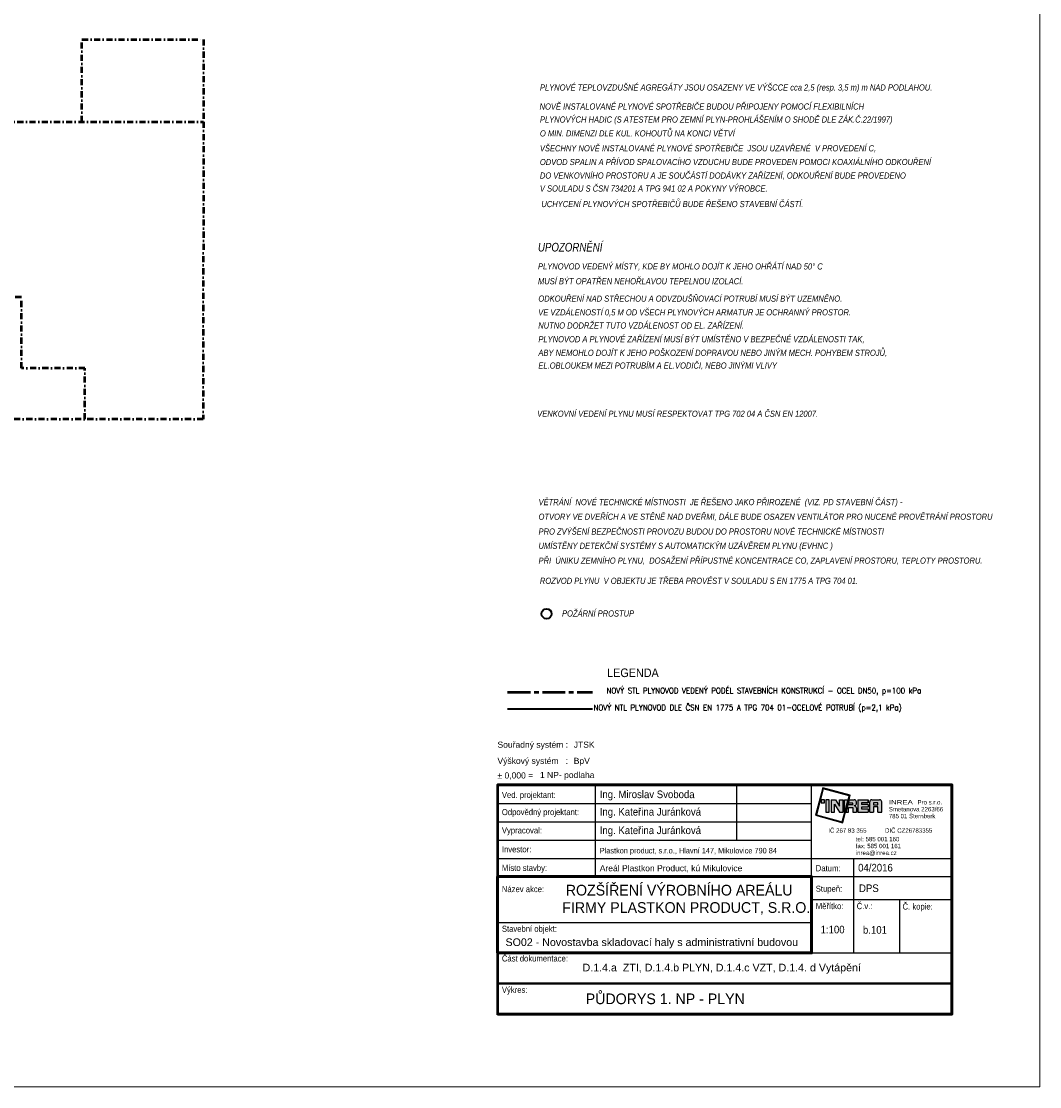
# Model space of a CAD drawing. Header units: millimetres. Extents: x 6435372 to 6591231, y 1734588 to 1852854.
# Tile 8 of 12: x 6557857 to 6591231, y 1739281 to 1774202. Entities that reach past the tile are written whole.
import ezdxf
from ezdxf.enums import TextEntityAlignment as Align

# ---------------------------------------------------------------- set-up
doc = ezdxf.new("R2010")
doc.units = ezdxf.units.MM
doc.linetypes.add('I-PLYN', pattern=[760, 500, -80, 100, -80])
doc.linetypes.add('ČERCHOVANÁ', pattern=[1, 0.5, -0.25, 0, -0.25])
doc.layers.add('IN_RAZITKO', color=7, linetype='Continuous')
doc.layers.add('SCHEMA', color=7, linetype='Continuous')
for name, color, linetype, lineweight in [('Plyn', 6, 'Continuous', 30), ('plyn_popis', 7, 'Continuous', 18), ('plyn_potrubi', 40, 'PLYN2', 40), ('požární prostup', 240, 'Continuous', 35), ('požární úseky', 21, 'ČERCHOVANÁ', 50)]:
    doc.layers.add(name, color=color, linetype=linetype, lineweight=lineweight)
doc.styles.add('ari-rom-uni', font='arial.ttf')
doc.styles.add('ARIAL', font='arial.ttf')
doc.styles.add('INDRA', font='ariali.ttf')
doc.styles.add('ROMANS', font='ROMANS', dxfattribs={"height": 0.2})
doc.styles.get("Standard").update_dxf_attribs({"font": 'romans.shx'})
doc.styles.add('styl1', font='arial.ttf', dxfattribs={"width": 0.65})
doc.linetypes.add('PLYN2', pattern='A,5,-0.5,["+",Standard,S=1,R=0,X=0,Y=-0.42],-1.2', length=6.7)

# ---------------------------------------------------------------- blocks, each defined once
blk = doc.blocks.new('INREA RAZÍTKO')
at = {"layer": 'IN_RAZITKO'}
blk.add_hatch(color=256, dxfattribs=at).paths.add_polyline_path([(-3.869, 7.655), (-3.904, 7.527), (-3.878, 7.527), (-3.839, 7.673), (-4.74, 7.912), (-4.978, 7.018), (-4.08, 6.768), (-3.993, 7.115), (-4.019, 7.115), (-4.098, 6.799), (-4.947, 7.035), (-4.722, 7.882)])
h = blk.add_hatch(color=256, dxfattribs=at)
h.paths.add_polyline_path([(-4.687, 7.527), (-4.792, 7.527), (-4.792, 7.423), (-4.687, 7.423)])
h.paths.add_polyline_path([(-4.527, 7.526), (-4.642, 7.526), (-4.642, 7.115), (-4.527, 7.115)])
h.paths.add_polyline_path([(-4.317, 7.527), (-4.468, 7.527), (-4.468, 7.115), (-4.349, 7.115), (-4.349, 7.381), (-4.189, 7.115), (-4.07, 7.115), (-4.07, 7.527), (-4.189, 7.527), (-4.189, 7.315)])
h.paths.add_polyline_path([(-3.913, 7.527), (-4.023, 7.527), (-4.023, 7.115)])
h.paths.add_polyline_path([(-3.708, 7.527), (-3.877, 7.527), (-3.987, 7.115), (-3.894, 7.115), (-3.894, 7.277), (-3.757, 7.277), (-3.757, 7.115), (-3.638, 7.115), (-3.638, 7.257, 0.414214), (-3.708, 7.327, 0.414214), (-3.638, 7.397), (-3.638, 7.457, 0.414214)])
h.paths.add_polyline_path([(-3.757, 7.419), (-3.757, 7.362), (-3.894, 7.362), (-3.894, 7.419)], flags=16)
h.paths.add_polyline_path([(-3.253, 7.527), (-3.588, 7.527), (-3.588, 7.115), (-3.253, 7.115), (-3.253, 7.225), (-3.465, 7.225), (-3.465, 7.287), (-3.253, 7.287), (-3.253, 7.366), (-3.465, 7.366), (-3.465, 7.421), (-3.253, 7.421)])
h.paths.add_polyline_path([(-2.877, 7.527), (-3.131, 7.527, 0.414214), (-3.201, 7.457), (-3.201, 7.115), (-3.081, 7.115), (-3.081, 7.293), (-2.931, 7.293), (-2.931, 7.115), (-2.807, 7.115), (-2.807, 7.457, 0.414214)])
h.paths.add_polyline_path([(-2.931, 7.421), (-2.931, 7.362), (-3.081, 7.362), (-3.081, 7.421)], flags=16)
at = {"layer": 'IN_RAZITKO', "color": 7}
for p, q in [((-12.195, 8.005), (-12.195, 5.005)), ((-7.564, 8.005), (-7.564, 6.205)), ((-5.108, 2.651), (-5.108, 8.005)), ((-15.395, 7.405), (-5.108, 7.405)), ((-15.395, 6.805), (-5.108, 6.805)), ((-15.395, 6.205), (-5.108, 6.205)), ((-15.395, 5.605), (-5.108, 5.605)), ((-5.108, 5.605), (-0.505, 5.605)), ((-3.727, 5.605), (-3.727, 2.505)), ((-5.108, 5.005), (-0.505, 5.005)), ((-5.108, 4.255), (-0.505, 4.255)), ((-2.225, 4.258), (-2.225, 2.505)), ((-15.395, 3.505), (-5.108, 3.505))]:
    blk.add_line(p, q, dxfattribs=at)
at = {"layer": 'IN_RAZITKO'}
for p, q in [((-4.468, 7.527), (-4.317, 7.527)), ((-4.468, 7.527), (-4.468, 7.115)), ((-4.349, 7.115), (-4.349, 7.381)), ((-4.349, 7.381), (-4.189, 7.115)), ((-4.317, 7.527), (-4.189, 7.315)), ((-4.189, 7.315), (-4.189, 7.527)), ((-4.189, 7.527), (-4.07, 7.527)), ((-4.07, 7.115), (-4.07, 7.527)), ((-4.023, 7.115), (-4.023, 7.527)), ((-3.913, 7.527), (-4.023, 7.115)), ((-4.023, 7.527), (-3.913, 7.527)), ((-3.877, 7.527), (-3.987, 7.115)), ((-3.878, 7.527), (-3.904, 7.527)), ((-3.894, 7.362), (-3.894, 7.419)), ((-3.757, 7.419), (-3.894, 7.419)), ((-3.757, 7.362), (-3.894, 7.362)), ((-3.877, 7.527), (-3.708, 7.527)), ((-3.757, 7.362), (-3.757, 7.419)), ((-3.638, 7.397), (-3.638, 7.457)), ((-3.588, 7.527), (-3.588, 7.115)), ((-3.588, 7.527), (-3.253, 7.527)), ((-3.253, 7.421), (-3.465, 7.421)), ((-3.465, 7.421), (-3.465, 7.366)), ((-3.253, 7.366), (-3.465, 7.366)), ((-3.253, 7.527), (-3.253, 7.421)), ((-3.253, 7.421), (-3.253, 7.527)), ((-3.253, 7.366), (-3.253, 7.287)), ((-3.201, 7.115), (-3.201, 7.457)), ((-3.131, 7.527), (-2.877, 7.527)), ((-2.931, 7.421), (-3.081, 7.421)), ((-3.081, 7.421), (-3.081, 7.362)), ((-3.081, 7.362), (-2.931, 7.362)), ((-2.931, 7.362), (-2.931, 7.421)), ((-2.807, 7.115), (-2.807, 7.457)), ((-4.468, 7.115), (-4.349, 7.115)), ((-4.189, 7.115), (-4.07, 7.115)), ((-3.993, 7.115), (-4.019, 7.115)), ((-3.987, 7.115), (-3.894, 7.115)), ((-3.894, 7.115), (-3.894, 7.277)), ((-3.894, 7.277), (-3.757, 7.277)), ((-3.757, 7.277), (-3.757, 7.115)), ((-3.757, 7.115), (-3.638, 7.115)), ((-3.638, 7.257), (-3.638, 7.115)), ((-3.588, 7.115), (-3.253, 7.115)), ((-3.253, 7.287), (-3.465, 7.287)), ((-3.465, 7.287), (-3.465, 7.225)), ((-3.465, 7.225), (-3.253, 7.225)), ((-3.253, 7.225), (-3.253, 7.115)), ((-3.201, 7.115), (-3.081, 7.115)), ((-2.931, 7.293), (-3.081, 7.293)), ((-3.081, 7.293), (-3.081, 7.115)), ((-2.931, 7.115), (-2.931, 7.293)), ((-2.931, 7.115), (-2.807, 7.115)), ((-5.108, 2.505), (-0.505, 2.505))]:
    blk.add_line(p, q, dxfattribs=at)
at = {"layer": 'IN_RAZITKO', "lineweight": 50}
for points in [[(-15.4, 0.5), (-0.5, 0.5), (-0.5, 8.01), (-15.4, 8.01)], [(-15.395, 0.505), (-0.505, 0.505), (-0.505, 8.005), (-15.395, 8.005)]]:
    blk.add_lwpolyline(points, close=True, dxfattribs=at)
at = {"layer": 'IN_RAZITKO'}
for points in [[(-3.878, 7.527), (-3.839, 7.673), (-4.74, 7.912), (-4.978, 7.018), (-4.08, 6.768), (-3.993, 7.115)], [(-3.904, 7.527), (-3.869, 7.655), (-4.722, 7.882), (-4.947, 7.035), (-4.098, 6.799), (-4.019, 7.115)]]:
    blk.add_lwpolyline(points, dxfattribs=at)
for points in [[(-4.792, 7.423), (-4.687, 7.423), (-4.687, 7.527), (-4.792, 7.527)], [(-4.642, 7.115), (-4.527, 7.115), (-4.527, 7.526), (-4.642, 7.526)]]:
    blk.add_lwpolyline(points, close=True, dxfattribs=at)
at = {"layer": 'IN_RAZITKO', "lineweight": 60}
blk.add_lwpolyline([(-15.395, 2.505), (-5.108, 2.505), (-5.108, 5.005), (-15.395, 5.005)], close=True, dxfattribs=at)
at = {"layer": 'IN_RAZITKO', "const_width": 0.075}
blk.add_lwpolyline([(-15.395, 0.505), (-0.505, 0.505), (-0.505, 1.505), (-15.395, 1.505)], close=True, dxfattribs=at)
at = {"layer": 'IN_RAZITKO'}
for centre, start, end in [((-3.708, 7.457), 0, 90), ((-3.708, 7.397), 270, 360), ((-3.131, 7.457), 90, 180), ((-2.877, 7.457), 0, 90), ((-3.708, 7.257), 360, 90)]:
    blk.add_arc(centre, 0.07, start, end, dxfattribs=at)
at = {"layer": 'IN_RAZITKO', "style": 'ARIAL'}
for s, p in [('Souřadný systém :', (-15.4, 9.432)), ('Výškový systém   :', (-15.4, 8.901)), ('± 0,000 =', (-15.4, 8.423))]:
    blk.add_text(s, height=0.2, dxfattribs=at).set_placement(p, align=Align.TOP_LEFT)
at = {"layer": 'IN_RAZITKO', "color": 3, "style": 'ARIAL'}
for s, p in [('JTSK', (-12.9, 9.432)), ('BpV', (-12.9, 8.901))]:
    blk.add_text(s, height=0.2, dxfattribs=at).set_placement(p, align=Align.TOP_LEFT)
at = {"layer": 'IN_RAZITKO', "color": 7, "style": 'ari-rom-uni', "width": 0.9}
for s, p in [('Ved. projektant:', (-15.255, 7.584)), ('Odpovědný projektant:', (-15.255, 7.022)), ('Vypracoval:', (-15.255, 6.422)), ('Investor:', (-15.255, 5.801)), ('Místo stavby:', (-15.255, 5.193)), ('Datum:', (-4.968, 5.182)), ('Název akce:', (-15.255, 4.497)), ('Stupeň:', (-4.968, 4.509)), ('Měřítko:', (-4.968, 3.94)), ('Č.v.:', (-3.627, 3.94)), ('Č. kopie:', (-2.125, 3.927)), ('Stavební objekt:', (-15.255, 3.197)), ('Část dokumentace:', (-15.255, 2.225)), ('Výkres:', (-15.255, 1.196))]:
    blk.add_text(s, height=0.2, dxfattribs=at).set_placement(p)
at = {"layer": 'IN_RAZITKO', "style": 'ari-rom-uni', "width": 1.3}
blk.add_text('INREA', height=0.1425, dxfattribs=at).set_placement((-2.575, 7.331), align=Align.BOTTOM_LEFT)
at = {"layer": 'IN_RAZITKO', "style": 'ari-rom-uni'}
for s, p in [('                 Pro s.r.o.', (-2.575, 7.329)), ('Smetanova 2263/66', (-2.575, 7.103)), ('785 01 Šternberk', (-2.575, 6.877)), ('IČ 267 83 355           DIČ CZ26783355', (-4.556, 6.404)), ('tel: 585 001 160', (-3.657, 6.122)), ('fax: 585 001 161', (-3.657, 5.896)), ('inrea@inrea.cz', (-3.657, 5.67))]:
    blk.add_text(s, height=0.1425, dxfattribs=at).set_placement(p, align=Align.BOTTOM_LEFT)
at = {"layer": 'IN_RAZITKO', "color": 3, "style": 'ARIAL'}
blk.add_attdef('NULA', (-14.012, 8.227), '', height=0.2, dxfattribs=at)
at = {"layer": 'IN_RAZITKO', "style": 'ari-rom-uni', "width": 0.9, "flags": 12}
for tag, p, height in [('VEDOUCÍ-PROJEKTANT', (-12.053, 7.553), 0.25), ('ODPOVĚDNÝ-PROJEKTANT', (-12.053, 6.964), 0.25), ('VYPRACOVAL', (-12.053, 6.363), 0.25), ('INVESTOR', (-12.053, 5.774), 0.2), ('MÍSTO', (-12.053, 5.149), 0.25), ('DATUM', (-3.585, 5.185), 0.25), ('STUPEŇ', (-3.556, 4.468), 0.25)]:
    blk.add_attdef(tag, p, '', height=height, dxfattribs=at)
at = {"layer": 'IN_RAZITKO', "style": 'ari-rom-uni', "flags": 12}
for tag, height, width, p in [('NÁZEV-1', 0.35, 0.95, (-10.252, 4.438)), ('NÁZEV-2', 0.35, 0.95, (-10.252, 3.876)), ('MĚŘ', 0.25, 0.9, (-4.422, 3.031)), ('ČV', 0.25, 0.9, (-3.034, 3.031)), ('VÝKRES', 0.35, 0.95, (-10.299, 0.801))]:
    blk.add_attdef(tag, text='', height=height, dxfattribs=dict(at, width=width)).set_placement(p, align=Align.CENTER)
at = {"layer": 'IN_RAZITKO', "style": 'ari-rom-uni'}
for tag, p in [('OBJEKT', (-11.248, 2.85)), ('DOKUMENTACE', (-11.26, 1.842))]:
    blk.add_attdef(tag, p, '', height=0.25, dxfattribs=at)

msp = doc.modelspace()

# ---------------------------------------------------------------- linework, layer by layer
at = {"layer": 'Plyn', "color": 164, "linetype": 'I-PLYN', "lineweight": 53, "ltscale": 1.5}
msp.add_line((6573793.7, 1752213.2), (6576575.2, 1752213.2), dxfattribs=at)
at = {"layer": 'plyn_popis', "ltscale": 400}
msp.add_lwpolyline([(6591231.3, 1798681.3), (6591231.3, 1739281.3), (6507231.3, 1739281.3), (6507231.3, 1798681.3)], close=True, dxfattribs=at)
at = {"layer": 'plyn_potrubi', "ltscale": 200}
msp.add_line((6573793.7, 1751667.4), (6576575.2, 1751667.4), dxfattribs=at)
at = {"layer": 'požární prostup', "ltscale": 400}
msp.add_circle((6575069.9, 1754782), 164, dxfattribs=at)
at = {"layer": 'požární úseky', "ltscale": 400}
for p, q in [((6559843.2, 1773608), (6563823.2, 1773608)), ((6559843.2, 1770908), (6559843.2, 1773608)), ((6563823.2, 1773608), (6563823.2, 1770908)), ((6547323.2, 1770913), (6563823.2, 1770908)), ((6563823.2, 1770908), (6563820.2, 1761158)), ((6557857.7, 1765158), (6547323.2, 1765158)), ((6557857.7, 1762834.6), (6557857.7, 1765158)), ((6559943.2, 1762834.6), (6557857.7, 1762834.6)), ((6559943.2, 1761158), (6559943.2, 1762834.6)), ((6563820.2, 1761158), (6547323.2, 1761158))]:
    msp.add_line(p, q, dxfattribs=at)

# ---------------------------------------------------------------- block references
ref = msp.add_blockref('INREA RAZÍTKO', (6588861, 1741160.6), dxfattribs=dict(xscale=1000, yscale=1000, zscale=1000))
ref.add_attrib('VEDOUCÍ-PROJEKTANT', 'Ing. Miroslav Svoboda', (6576813.2, 1748739.3), dxfattribs={"layer": 'IN_RAZITKO', "height": 250, "style": 'ari-rom-uni', "width": 0.9})
ref.add_attrib('ODPOVĚDNÝ-PROJEKTANT', 'Ing. Kateřina Juránková', (6576813.2, 1748167.5), dxfattribs={"layer": 'IN_RAZITKO', "height": 250, "style": 'ari-rom-uni', "width": 0.9})
ref.add_attrib('VYPRACOVAL', 'Ing. Kateřina Juránková', (6576813.2, 1747560.5), dxfattribs={"layer": 'IN_RAZITKO', "height": 250, "style": 'ari-rom-uni', "width": 0.9})
ref.add_attrib('INVESTOR', 'Plastkon product, s.r.o., Hlavní 147, Mikulovice 790 84', (6576813.2, 1746929), dxfattribs={"layer": 'IN_RAZITKO', "height": 180, "style": 'ari-rom-uni', "width": 0.8})
ref.add_attrib('MÍSTO', 'Areál Plastkon Product, kú Mikulovice', (6576813.2, 1746342.3), dxfattribs={"layer": 'IN_RAZITKO', "height": 200, "style": 'ari-rom-uni'})
ref.add_attrib('NÁZEV-1', 'ROZŠÍŘENÍ VÝROBNÍHO AREÁLU ', dxfattribs={"layer": 'IN_RAZITKO', "height": 350, "style": 'ari-rom-uni', "width": 0.95}).set_placement((6579480.8, 1745548.1), align=Align.CENTER)
ref.add_attrib('NÁZEV-2', 'FIRMY PLASTKON PRODUCT, S.R.O.', dxfattribs={"layer": 'IN_RAZITKO', "height": 350, "style": 'ari-rom-uni', "width": 0.95}).set_placement((6579647.7, 1744979.5), align=Align.CENTER)
ref.add_attrib('VÝKRES', '                                   PŮDORYS 1. NP - PLYN', dxfattribs={"layer": 'IN_RAZITKO', "height": 350, "style": 'ari-rom-uni', "width": 0.95}).set_placement((6576702.9, 1741987), align=Align.CENTER)
ref.add_attrib('DATUM', '04/2016', (6585281.2, 1746335.2), dxfattribs={"layer": 'IN_RAZITKO', "height": 250, "style": 'ari-rom-uni', "width": 0.9})
ref.add_attrib('DOKUMENTACE', 'D.1.4.a  ZTI, D.1.4.b PLYN, D.1.4.c VZT, D.1.4. d Vytápění', (6576250.4, 1743061.5), dxfattribs={"layer": 'IN_RAZITKO', "height": 250, "style": 'ari-rom-uni'})
ref.add_attrib('MĚŘ', '1:100', dxfattribs={"layer": 'IN_RAZITKO', "height": 250, "style": 'ari-rom-uni', "width": 0.9}).set_placement((6584444.1, 1744306.8), align=Align.CENTER)
ref.add_attrib('ČV', 'b.101', dxfattribs={"layer": 'IN_RAZITKO', "height": 250, "style": 'ari-rom-uni', "width": 0.9}).set_placement((6585832.2, 1744294.9), align=Align.CENTER)
ref.add_attrib('STUPEŇ', 'DPS', (6585310.3, 1745660.9), dxfattribs={"layer": 'IN_RAZITKO', "height": 250, "style": 'ari-rom-uni', "width": 0.9})
ref.add_attrib('OBJEKT', 'SO02 - Novostavba skladovací haly s administrativní budovou', (6573724.9, 1743892.8), dxfattribs={"layer": 'IN_RAZITKO', "height": 250, "style": 'ari-rom-uni'})
ref.add_attrib('NULA', '1 NP- podlaha', (6574854.1, 1749397.3), dxfattribs={"layer": 'IN_RAZITKO', "color": 3, "height": 200, "style": 'ARIAL'})

# ---------------------------------------------------------------- texts
at = {"layer": 'plyn_popis', "linetype": 'Continuous', "style": 'INDRA', "width": 0.8}
for s, height, p in [('PLYNOVÉ TEPLOVZDUŠNÉ AGREGÁTY JSOU OSAZENY VE VÝŠCCE cca 2,5 (resp. 3,5 m) m NAD PODLAHOU.', 202.5, (6574853.3, 1771931.6, 184.1)), ('NOVĚ INSTALOVANÉ PLYNOVÉ SPOTŘEBIČE BUDOU PŘIPOJENY POMOCÍ FLEXIBILNÍCH ', 202.5, (6574841.2, 1771307.7, 184.1)), ('PLYNOVÝCH HADIC (S ATESTEM PRO ZEMNÍ PLYN-PROHLÁŠENÍM O SHODĚ DLE ZÁK.Č.22/1997)', 202.5, (6574853.3, 1770881.9, 184.1)), ('O MIN. DIMENZI DLE KUL. KOHOUTŮ NA KONCI VĚTVÍ', 202.5, (6574853.3, 1770427.2, 184.1)), ('VŠECHNY NOVĚ INSTALOVANÉ PLYNOVÉ SPOTŘEBIČE  JSOU UZAVŘENÉ  V PROVEDENÍ C,', 202.5, (6574852.2, 1769938.9, 1753.4)), ('ODVOD SPALIN A PŘÍVOD SPALOVACÍHO VZDUCHU BUDE PROVEDEN POMOCI KOAXIÁLNÍHO ODKOUŘENÍ', 202.5, (6574852.2, 1769489.1, 1753.4)), ('DO VENKOVNÍHO PROSTORU A JE SOUČÁSTÍ DODÁVKY ZAŘÍZENÍ, ODKOUŘENÍ BUDE PROVEDENO', 202.5, (6574852.2, 1769045.6, 1753.4)), ('V SOULADU S ČSN 734201 A TPG 941 02 A POKYNY VÝROBCE.', 202.5, (6574852.2, 1768621, 1753.4)), ('UCHYCENÍ PLYNOVÝCH SPOTŘEBIČŮ BUDE ŘEŠENO STAVEBNÍ ČÁSTÍ.', 202.5, (6574900.3, 1768111, -4570.8)), ('UPOZORNĚNÍ', 283.5, (6574788.8, 1766656.6, -4887.8)), ('PLYNOVOD VEDENÝ MÍSTY, KDE BY MOHLO DOJÍT K JEHO OHŘÁTÍ NAD 50° C ', 202.5, (6574788.8, 1766066.9, -4887.8)), ('MUSÍ BÝT OPATŘEN NEHOŘLAVOU TEPELNOU IZOLACÍ.', 202.5, (6574788.8, 1765581.2, -4887.8)), ('ODKOUŘENÍ NAD STŘECHOU A ODVZDUŠŇOVACÍ POTRUBÍ MUSÍ BÝT UZEMNĚNO.', 202.5, (6574801.9, 1765012, -4887.8)), ('VE VZDÁLENOSTÍ 0,5 M OD VŠECH PLYNOVÝCH ARMATUR JE OCHRANNÝ PROSTOR.', 202.5, (6574797.9, 1764561.6, -4887.8)), ('NUTNO DODRŽET TUTO VZDÁLENOST OD EL. ZAŘÍZENÍ.', 202.5, (6574797.9, 1764129.8, -4887.8)), ('PLYNOVOD A PLYNOVÉ ZAŘÍZENÍ MUSÍ BÝT UMÍSTĚNO V BEZPEČNÉ VZDÁLENOSTI TAK,', 202.5, (6574802.1, 1763681.1, 1753.4)), ('ABY NEMOHLO DOJÍT K JEHO POŠKOZENÍ DOPRAVOU NEBO JINÝM MECH. POHYBEM STROJŮ,', 202.5, (6574802.1, 1763235.2, 1753.4)), ('EL.OBLOUKEM MEZI POTRUBÍM A EL.VODIČI, NEBO JINÝMI VLIVY', 202.5, (6574802.1, 1762817.1, 1753.4)), ('VENKOVNÍ VEDENÍ PLYNU MUSÍ RESPEKTOVAT TPG 702 04 A ČSN EN 12007.', 202.5, (6574763.6, 1761237.7, 7498.4)), ('VĚTRÁNÍ  NOVÉ TECHNICKÉ MÍSTNOSTI  JE ŘEŠENO JAKO PŘIROZENÉ  (VIZ. PD STAVEBNÍ ČÁST) -', 202.5, (6574808, 1758341.9, 968.7)), ('OTVORY VE DVEŘÍCH A VE STĚNĚ NAD DVEŘMI, DÁLE BUDE OSAZEN VENTILÁTOR PRO NUCENÉ PROVĚTRÁNÍ PROSTORU', 202.5, (6574808, 1757862.6, 968.7)), ('ROZVOD PLYNU  V OBJEKTU JE TŘEBA PROVÉST V SOULADU S EN 1775 A TPG 704 01.', 202.5, (6574851.3, 1755761.7)), ('POŽÁRNÍ PROSTUP', 202.5, (6575576.7, 1754691.7))]:
    msp.add_text(s, height=height, dxfattribs=at).set_placement(p)
at = {"layer": 'plyn_popis', "color": 1, "linetype": 'Continuous', "style": 'INDRA', "width": 0.8}
for s, p in [('PRO ZVÝŠENÍ BEZPEČNOSTI PROVOZU BUDOU DO PROSTORU NOVÉ TECHNICKÉ MÍSTNOSTI ', (6574808, 1757376.7, 968.7)), ('UMÍSTĚNY DETEKČNÍ SYSTÉMY S AUTOMATICKÝM UZÁVĚREM PLYNU (EVHNC )', (6574808, 1756909.6, 968.7)), ('PŘI  ÚNIKU ZEMNÍHO PLYNU,  DOSAŽENÍ PŘÍPUSTNÉ KONCENTRACE CO, ZAPLAVENÍ PROSTORU, TEPLOTY PROSTORU.', (6574808, 1756424.3, 968.7))]:
    msp.add_text(s, height=202.5, dxfattribs=at).set_placement(p)
at = {"layer": 'SCHEMA', "color": 7, "style": 'styl1', "width": 0.9}
msp.add_text('LEGENDA', height=281.25, dxfattribs=at).set_placement((6577056.7, 1752707.2))
at = {"layer": 'SCHEMA', "color": 7, "lineweight": -3, "style": 'ROMANS', "width": 0.9}
for s, p in [('NOVÝ STL PLYNOVOD VEDENÝ PODÉL STAVEBNÍCH KONSTRUKCÍ - OCEL DN50, p=100 kPa', (6577035.6, 1752170.3, -2817.7)), ('          NOVÝ NTL PLYNOVOD DLE ČSN EN 1775 A TPG 704 01-OCELOVÉ POTRUBÍ (p=2,1 kPa)', (6575353.4, 1751614.7, -5635.4))]:
    msp.add_text(s, height=187.5, dxfattribs=at).set_placement(p)

doc.saveas('drawing.dxf')
